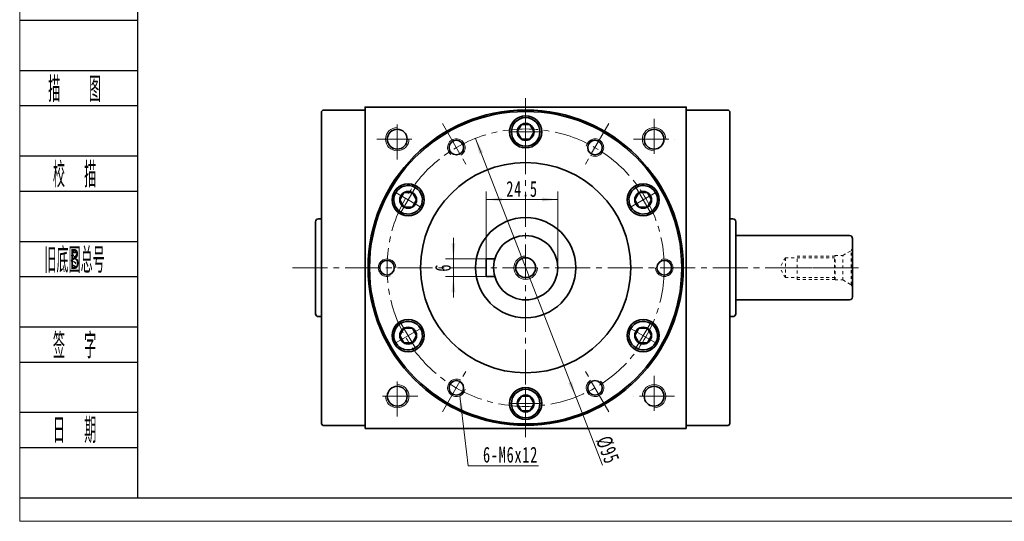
# Model space of a CAD drawing. Header units: millimetres. Extents: x 30 to 711, y 82 to 561.
# Tile 1 of 4: x 34 to 371, y 82 to 254. Entities that reach past the tile are written whole.
import ezdxf
from ezdxf.enums import TextEntityAlignment as Align

# ---------------------------------------------------------------- set-up
doc = ezdxf.new("R2010")
doc.units = ezdxf.units.MM
doc.set_wipeout_variables(frame=1)
doc.linetypes.add('点画线', pattern=[18, 12, -2, 2, -2])
doc.linetypes.add('虚线', pattern=[2, 1, -1])
doc.layers.get('0').update_dxf_attribs({"lineweight": 35})
doc.layers.add('2细线层', color=4, linetype='Continuous')
doc.layers.add('6文字层', color=3, linetype='Continuous')
for name, color, linetype, lineweight in [('中心线层', 1, '点画线', 18), ('图框_外框线', 7, 'Continuous', 18), ('尺寸线层', 3, 'Continuous', 18), ('粗实线层', 7, 'Continuous', 35)]:
    doc.layers.add(name, color=color, linetype=linetype, lineweight=lineweight)
doc.styles.add('PC_TEXTSTYLE', font='ISOCP.SHX', dxfattribs={"width": 0.707, "bigfont": 'GBCBIG.SHX'})
doc.styles.add('标准', font='txt', dxfattribs={"width": 0.667})
doc.dimstyles.new('a4-1-1', dxfattribs={"dimtxt": 3, "dimasz": 3, "dimexe": 1.5, "dimexo": 0, "dimgap": 0.5, "dimtad": 1, "dimdec": 3, "dimdsep": 46, "dimtxsty": '标准', "dimblk": '_CAXARROW', "dimcen": 0, "dimdle": 4, "dimazin": 2, "dimtfac": 0.707107, "dimtdec": 3, "dimtix": 1, "dimtmove": 2, "dimatfit": 3, "dimfxl": 0, "dimfrac": 2, "dimtolj": 1, "dimtzin": 0, "dimarcsym": 0})

# ---------------------------------------------------------------- blocks, each defined once
blk = doc.blocks.new('m8-11111_2')
at = {"layer": '中心线层', "linetype": '点画线', "lineweight": 18}
blk.add_line((27.67, 0), (-2.1, 0), dxfattribs=at)
at = {"layer": '粗实线层', "color": 6, "linetype": '虚线', "lineweight": 18}
for p, q in [((0, -6.6), (0, 6.6)), ((0, 6.6), (0.43, 5.86)), ((3.3, 4.2), (0.43, 5.86)), ((0.43, -5.86), (0.43, 5.86)), ((6, 4.2), (3.3, 4.2)), ((3.3, -4.2), (3.3, 4.2)), ((6.2, 4), (6, 4.2)), ((6, -4.2), (6, 4.2)), ((19, 4), (6.2, 4)), ((6.2, -4), (6.2, 4)), ((23, 3.4), (6.2, 3.4)), ((19, -4), (19, 4)), ((23, 3.4), (24.96, 0)), ((23, 3.4), (23, -3.4)), ((23, -3.4), (24.96, 0)), ((0, -6.6), (0.43, -5.86)), ((3.3, -4.2), (0.43, -5.86)), ((6, -4.2), (3.3, -4.2)), ((6.2, -4), (6, -4.2)), ((23, -3.4), (6.2, -3.4)), ((19, -4), (6.2, -4))]:
    blk.add_line(p, q, dxfattribs=at)
blk = doc.blocks.new('*X21')
at = {"layer": '中心线层', "linetype": '点画线', "lineweight": 18}
for p, q in [((0, -5.64), (0, 5.64)), ((-5.64, 0), (5.64, 0))]:
    blk.add_line(p, q, dxfattribs=at)
at = {"layer": '粗实线层'}
for p, q in [((-2.89, 0), (-1.44, 2.5)), ((-2.89, 0), (-1.44, -2.5)), ((-1.44, 2.5), (1.44, 2.5)), ((2.89, 0), (1.44, 2.5)), ((2.89, 0), (1.44, 2.5)), ((2.89, 0), (1.44, -2.5)), ((-1.44, -2.5), (1.44, -2.5))]:
    blk.add_line(p, q, dxfattribs=at)
blk.add_circle((0, 0), 2.89, dxfattribs=at)
for start, end in [(0, 180), (180, 360)]:
    blk.add_arc((0, 0), 4.89, start, end, dxfattribs=at)
blk = doc.blocks.new('*X36')
at = {"layer": '尺寸线层', "linetype": 'Continuous'}
for points in [[(182.46, 172.02), (183.13, 177.42), (181.78, 177.42)], [(182.46, 166.02), (183.13, 160.62), (181.78, 160.62)]]:
    blk.add_hatch(color=0, dxfattribs=at).paths.add_polyline_path(points, flags=0)
at = {"layer": '尺寸线层', "color": 0, "linetype": 'Continuous'}
for p, q in [((182.46, 179.22), (182.46, 158.82)), ((193.72, 172.02), (179.76, 172.02)), ((193.72, 166.02), (179.76, 166.02))]:
    blk.add_line(p, q, dxfattribs=at)
at = {"layer": '尺寸线层', "color": 0, "insert": (178.89, 169.02), "char_height": 5.4, "width": 10.8, "attachment_point": 5, "rotation": 90, "line_spacing_factor": 1.15057, "style": '标准'}
blk.add_mtext('\\T1.1;6', dxfattribs=at)
blk = doc.blocks.new('_CAXARROW')
blk.add_hatch(color=0).paths.add_polyline_path([(0, 0), (-1, 0.125), (-1, -0.125)], flags=0)
blk = doc.blocks.new('*X37')
at = {"layer": '尺寸线层', "linetype": 'Continuous'}
for points in [[(193.72, 192.39), (199.12, 193.06), (199.12, 191.71)], [(218.22, 192.39), (212.82, 193.06), (212.82, 191.71)]]:
    blk.add_hatch(color=0, dxfattribs=at).paths.add_polyline_path(points, flags=0)
at = {"layer": '尺寸线层', "color": 0, "linetype": 'Continuous'}
for p, q in [((193.72, 172.02), (193.72, 195.09)), ((193.72, 192.39), (218.22, 192.39)), ((218.22, 169.02), (218.22, 195.09))]:
    blk.add_line(p, q, dxfattribs=at)
at = {"layer": '尺寸线层', "color": 0, "insert": (205.97, 195.96), "char_height": 5.4, "width": 19.7184, "attachment_point": 5, "line_spacing_factor": 1.15057, "style": '标准'}
blk.add_mtext('\\T1.1;24.5', dxfattribs=at)
blk = doc.blocks.new('*X38')
at = {"layer": '尺寸线层', "linetype": 'Continuous'}
blk.add_hatch(color=0, dxfattribs=at).paths.add_polyline_path([(-5.25, 23.98), (-3.94, 18.7), (-5.28, 18.54)], flags=0)
at = {"layer": '尺寸线层', "color": 0, "linetype": 'Continuous'}
blk.add_line((-5.25, 23.98), (-2.38, 0), dxfattribs=at)
at = {"layer": '尺寸线层', "color": 0}
for p, q in [((-2.38, 0), (0, 0)), ((0, 0), (0, 0)), ((0, 0), (21.71, 0))]:
    blk.add_line(p, q, dxfattribs=at)
at = {"layer": '尺寸线层', "color": 0, "insert": (2.7, 1.08), "char_height": 5.4, "width": 36.127, "attachment_point": 7, "line_spacing_factor": 1.15057, "style": '标准'}
blk.add_mtext('\\T1.1;6-M6x12', dxfattribs=at)
blk = doc.blocks.new('*X41')
at = {"layer": '尺寸线层', "linetype": 'Continuous'}
for points in [[(190, 213.3), (191.33, 208.02), (192.59, 208.51)], [(224.43, 124.75), (221.84, 129.54), (223.1, 130.03)]]:
    blk.add_hatch(color=0, dxfattribs=at).paths.add_polyline_path(points, flags=0)
at = {"layer": '尺寸线层', "color": 0, "linetype": 'Continuous'}
blk.add_line((233.52, 101.36), (190, 213.3), dxfattribs=at)
at = {"layer": '尺寸线层', "color": 0, "insert": (235.31, 106.61), "char_height": 5.4, "width": 17.7403, "attachment_point": 5, "rotation": 291.2446, "line_spacing_factor": 1.15057, "style": '标准'}
blk.add_mtext('\\T1.1;%%C95', dxfattribs=at)

msp = doc.modelspace()

# ---------------------------------------------------------------- linework, layer by layer
at = {"layer": '2细线层'}
for p, q in [((33.8745, 253.7719), (74.1701, 253.7719)), ((33.8745, 236.5601), (74.1701, 236.5601)), ((33.8745, 224.5118), (74.1701, 224.5118)), ((33.8745, 207.3), (74.1701, 207.3)), ((33.8745, 195.2517), (74.1701, 195.2517)), ((33.8745, 178.0399), (74.1701, 178.0399)), ((33.8745, 165.9917), (74.1701, 165.9917)), ((33.8745, 148.7799), (74.1701, 148.7799)), ((33.8745, 136.7316), (74.1701, 136.7316)), ((33.8745, 119.5198), (74.1701, 119.5198)), ((33.8745, 107.4715), (74.1701, 107.4715)), ((33.8745, 90.2597), (74.1701, 90.2597))]:
    msp.add_line(p, q, dxfattribs=at)
at = {"layer": '中心线层'}
for p, q in [((207.2162, 111.0241), (207.2162, 227.0241)), ((163.2162, 206.0241), (163.2162, 220.0241)), ((251.2162, 220.0241), (251.2162, 206.0241)), ((178.7162, 218.3875), (187.1196, 203.8324)), ((235.7162, 218.3875), (227.3128, 203.8324)), ((156.2162, 213.0241), (170.2162, 213.0241)), ((244.2162, 213.0241), (258.2162, 213.0241)), ((127.3261, 169.0241), (321.3162, 169.0241)), ((163.2162, 118.0241), (163.2162, 132.0241)), ((178.7162, 119.6606), (187.1196, 134.2158)), ((235.7162, 119.6606), (227.3128, 134.2158)), ((251.2162, 132.0241), (251.2162, 118.0241)), ((170.2162, 125.0241), (156.2162, 125.0241)), ((258.2162, 125.0241), (244.2162, 125.0241))]:
    msp.add_line(p, q, dxfattribs=at)
at = {"layer": '粗实线层'}
for p, q in [((137.7162, 223.0241), (137.2162, 222.5241)), ((152.2162, 223.0241), (137.7162, 223.0241)), ((262.2162, 223.0241), (276.7162, 223.0241)), ((276.7162, 223.0241), (277.2162, 222.5241)), ((137.2162, 222.5241), (137.2162, 115.5241)), ((277.2162, 222.5241), (277.2162, 115.5241)), ((137.2162, 185.7741), (136.2162, 185.7741)), ((277.2162, 185.7741), (278.2162, 185.7741)), ((135.2162, 184.7741), (135.2162, 153.2741)), ((279.2162, 184.7741), (279.2162, 153.2741)), ((279.2162, 180.0241), (318.2162, 180.0241)), ((319.2162, 179.0241), (319.2162, 159.0241)), ((193.7162, 172.0241), (193.7162, 166.0241)), ((193.7162, 172.0241), (196.6332, 172.0241)), ((193.7162, 166.0241), (196.6332, 166.0241)), ((279.2162, 158.0241), (318.2162, 158.0241)), ((137.2162, 152.2741), (136.2162, 152.2741)), ((277.2162, 152.2741), (278.2162, 152.2741)), ((137.2162, 115.5241), (137.7162, 115.0241)), ((152.2162, 115.0241), (137.7162, 115.0241)), ((262.2162, 115.0241), (276.7162, 115.0241)), ((277.2162, 115.5241), (276.7162, 115.0241))]:
    msp.add_line(p, q, dxfattribs=at)
for points in [[(152.2162, 114.0241), (152.2162, 224.0241)], [(152.2162, 223.4241), (152.2162, 224.0241), (262.2162, 224.0241), (262.2162, 223.4241)], [(262.2162, 114.0241), (262.2162, 224.0241)], [(262.2162, 114.0241), (152.2162, 114.0241)]]:
    msp.add_lwpolyline(points, dxfattribs=at)
for centre, radius in [((207.2162, 169.0241), 54), ((207.2162, 169.0241), 53.5), ((207.2162, 215.5241), 5.5), ((163.2162, 213.0241), 3.4), ((251.2162, 213.0241), 3.4), ((183.4662, 210.1603), 2.5), ((230.9662, 210.1603), 2.5), ((207.2162, 169.0241), 36), ((166.946, 192.2741), 5.5), ((247.4864, 192.2741), 5.5), ((207.2162, 169.0241), 17.15), ((207.2162, 169.0241), 11), ((207.2162, 169.0241), 3.4), ((159.7162, 169.0241), 2.5), ((254.7162, 169.0241), 2.5), ((166.946, 145.7741), 5.5), ((247.4864, 145.7741), 5.5), ((163.2162, 125.0241), 3.4), ((183.4662, 127.8878), 2.5), ((230.9662, 127.8878), 2.5), ((251.2162, 125.0241), 3.4), ((207.2162, 122.5241), 5.5)]:
    msp.add_circle(centre, radius, dxfattribs=at)
at = {"layer": '粗实线层', "lineweight": 18}
for centre, radius, start, end in [((163.2162, 213.0241), 4, 90, 360), ((251.2162, 213.0241), 4, 360, 270), ((183.4662, 210.1603), 3, 300, 231.186415), ((230.9662, 210.1603), 3, 240, 171.186415), ((207.2162, 169.0241), 4, 90, 0), ((159.7162, 169.0241), 3, 0, 291.186415), ((254.7162, 169.0241), 3, 180, 111.186415), ((163.2162, 125.0241), 4, 180, 90), ((183.4662, 127.8878), 3, 60, 351.186415), ((230.9662, 127.8878), 3, 120, 51.186415), ((251.2162, 125.0241), 4, 270, 180)]:
    msp.add_arc(centre, radius, start, end, dxfattribs=at)
at = {"layer": '粗实线层'}
for centre, start, end in [((136.2162, 184.7741), 90, 180), ((278.2162, 184.7741), 0, 90), ((318.2162, 179.0241), 0, 90), ((318.2162, 159.0241), 270, 0), ((136.2162, 153.2741), 180, 270), ((278.2162, 153.2741), 270, 0)]:
    msp.add_arc(centre, 1, start, end, dxfattribs=at)

# ---------------------------------------------------------------- block references
at = {"layer": '粗实线层', "xscale": -0.9999999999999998}
msp.add_blockref('m8-11111_2', (319.2162, 169.0241), dxfattribs=at)

# ---------------------------------------------------------------- texts
at = {"layer": '6文字层', "color": 3, "style": 'PC_TEXTSTYLE'}
for s, width, p in [('描   图', 0.6667, (52.6554, 230.5359)), ('校  描', 0.667, (52.6554, 201.2759)), ('旧底图总号', 0.667, (52.6554, 172.0158)), ('签  字', 0.667, (52.6554, 142.7557)), ('日  期', 0.667, (52.6661, 113.6674))]:
    msp.add_text(s, height=8.6059, dxfattribs=dict(at, width=width)).set_placement(p, align=Align.MIDDLE)
at = {"layer": '6文字层', "width": 0.707}
msp.add_text('B', height=6.8847, dxfattribs=at).set_placement((52.6554, 172.0158), align=Align.MIDDLE)

# ---------------------------------------------------------------- dimensions: what is measured, and where the dimension line sits
at = {"layer": '尺寸线层'}
dim = msp.add_linear_dim(base=(218.2162, 192.3856), p1=(193.7162, 172.0241), p2=(218.2162, 169.0241), dimstyle='a4-1-1', override={"dimsah": 1, "dimtfill": 1, "dimtzin": 0}, dxfattribs=at)
dim.commit()
dim.dimension.update_dxf_attribs({"geometry": '*X37', "text_midpoint": (205.9662, 195.9554)})
dim = msp.add_linear_dim(base=(182.4569, 166.0241), p1=(193.7162, 172.0241), p2=(193.7162, 166.0241), angle=270, dimstyle='a4-1-1', override={"dimsah": 1, "dimtfill": 1, "dimtzin": 0}, dxfattribs=at)
dim.commit()
dim.dimension.update_dxf_attribs({"geometry": '*X36', "text_midpoint": (178.8871, 169.0241)})

# ---------------------------------------------------------------- next in the draw order: wipeouts: each hides what was drawn before it
for points in [[(212.1062, 215.5241), (212.1061, 215.5515), (212.1059, 215.579), (212.1055, 215.6065), (212.1049, 215.634), (212.1043, 215.6614), (212.1034, 215.6889), (212.1024, 215.7163), (212.1012, 215.7438), (212.0999, 215.7712), (212.0985, 215.7987), (212.0968, 215.8261), (212.0951, 215.8535), (212.0931, 215.8809), (212.0911, 215.9083), (212.0888, 215.9357), (212.0864, 215.9631), (212.0839, 215.9904), (212.0812, 216.0178), (212.0783, 216.0451), (212.0753, 216.0724), (212.0722, 216.0997), (212.0689, 216.127), (212.0654, 216.1543), (212.0618, 216.1815), (212.058, 216.2087), (212.0541, 216.2359), (212.05, 216.2631), (212.0458, 216.2902), (212.0414, 216.3174), (212.0369, 216.3445), (212.0369, 216.3445), (211.9933, 216.5688), (211.9392, 216.7909), (211.8749, 217.0102), (211.8004, 217.2262), (211.7158, 217.4385), (211.6215, 217.6467), (211.5175, 217.8502), (211.4041, 218.0486), (211.2816, 218.2416), (211.1501, 218.4285), (211.0101, 218.6092), (210.8618, 218.7831), (210.7056, 218.9499), (210.5417, 219.1092), (210.3706, 219.2606), (210.1925, 219.4039), (210.008, 219.5388), (209.8174, 219.6648), (209.6211, 219.7818), (209.4195, 219.8895), (209.2131, 219.9877), (209.0024, 220.0762), (208.7877, 220.1546), (208.5697, 220.223), (208.3486, 220.2811), (208.1251, 220.3288), (207.8996, 220.3661), (207.6726, 220.3927), (207.4447, 220.4087), (207.2162, 220.4141), (207.2162, 220.4141), (206.9877, 220.4087), (206.7597, 220.3927), (206.5327, 220.3661), (206.3072, 220.3288), (206.0837, 220.2811), (205.8627, 220.223), (205.6446, 220.1546), (205.43, 220.0762), (205.2192, 219.9877), (205.0129, 219.8895), (204.8113, 219.7818), (204.615, 219.6648), (204.4244, 219.5388), (204.2398, 219.4039), (204.0618, 219.2606), (203.8906, 219.1092), (203.7268, 218.9499), (203.5705, 218.7831), (203.4222, 218.6092), (203.2822, 218.4285), (203.1508, 218.2416), (203.0283, 218.0486), (202.9149, 217.8502), (202.8109, 217.6467), (202.7165, 217.4385), (202.632, 217.2262), (202.5575, 217.0102), (202.4931, 216.7909), (202.4391, 216.5688), (202.3955, 216.3445), (202.3955, 216.3445), (202.391, 216.3174), (202.3866, 216.2902), (202.3823, 216.2631), (202.3783, 216.2359), (202.3743, 216.2087), (202.3706, 216.1815), (202.367, 216.1543), (202.3635, 216.127), (202.3602, 216.0997), (202.357, 216.0724), (202.354, 216.0451), (202.3512, 216.0178), (202.3485, 215.9904), (202.3459, 215.9631), (202.3435, 215.9357), (202.3413, 215.9083), (202.3392, 215.8809), (202.3373, 215.8535), (202.3355, 215.8261), (202.3339, 215.7987), (202.3324, 215.7712), (202.3311, 215.7438), (202.33, 215.7163), (202.329, 215.6889), (202.3281, 215.6614), (202.3274, 215.634), (202.3269, 215.6065), (202.3265, 215.579), (202.3263, 215.5515), (202.3262, 215.5241), (202.3262, 215.5241), (202.3329, 215.2681), (202.353, 215.0129), (202.3864, 214.7591), (202.433, 214.5074), (202.4928, 214.2584), (202.5655, 214.013), (202.651, 213.7716), (202.7489, 213.5351), (202.8592, 213.304), (202.9813, 213.0791), (203.1151, 212.8608), (203.2601, 212.6498), (203.4159, 212.4467), (203.5822, 212.252), (203.7584, 212.0663), (203.9441, 211.8901), (204.1388, 211.7238), (204.3419, 211.568), (204.5529, 211.423), (204.7712, 211.2892), (204.9962, 211.167), (205.2272, 211.0568), (205.4638, 210.9588), (205.7051, 210.8734), (205.9506, 210.8007), (206.1995, 210.7409), (206.4512, 210.6943), (206.705, 210.6608), (206.9603, 210.6408), (207.2162, 210.6341), (207.2162, 210.6341), (207.4721, 210.6408), (207.7273, 210.6608), (207.9811, 210.6943), (208.2329, 210.7409), (208.4818, 210.8007), (208.7273, 210.8734), (208.9686, 210.9588), (209.2051, 211.0568), (209.4362, 211.167), (209.6612, 211.2892), (209.8795, 211.423), (210.0904, 211.568), (210.2936, 211.7238), (210.4882, 211.8901), (210.6739, 212.0663), (210.8502, 212.252), (211.0164, 212.4467), (211.1723, 212.6498), (211.3173, 212.8608), (211.451, 213.0791), (211.5732, 213.304), (211.6834, 213.5351), (211.7814, 213.7716), (211.8668, 214.013), (211.9396, 214.2584), (211.9993, 214.5074), (212.046, 214.7591), (212.0794, 215.0129), (212.0995, 215.2681)], [(169.391, 196.5089), (169.3672, 196.5226), (169.3433, 196.5361), (169.3193, 196.5495), (169.2952, 196.5628), (169.2711, 196.5759), (169.2469, 196.5889), (169.2226, 196.6018), (169.1982, 196.6145), (169.1738, 196.6271), (169.1493, 196.6395), (169.1247, 196.6519), (169.1001, 196.664), (169.0754, 196.6761), (169.0506, 196.688), (169.0258, 196.6997), (169.0009, 196.7113), (168.9759, 196.7228), (168.9509, 196.7341), (168.9258, 196.7453), (168.9007, 196.7564), (168.8755, 196.7673), (168.8502, 196.7781), (168.8248, 196.7887), (168.7994, 196.7992), (168.774, 196.8095), (168.7485, 196.8197), (168.7229, 196.8298), (168.6973, 196.8397), (168.6716, 196.8495), (168.6459, 196.8591), (168.6459, 196.8591), (168.4298, 196.9335), (168.2104, 196.9978), (167.9883, 197.0517), (167.764, 197.0952), (167.5378, 197.1281), (167.3104, 197.1505), (167.0821, 197.1622), (166.8536, 197.1632), (166.6253, 197.1535), (166.3976, 197.1332), (166.1712, 197.1023), (165.9464, 197.0608), (165.7239, 197.0089), (165.504, 196.9466), (165.2872, 196.8741), (165.0741, 196.7916), (164.8651, 196.6992), (164.6606, 196.5971), (164.4611, 196.4856), (164.267, 196.3649), (164.0788, 196.2353), (163.8969, 196.097), (163.7216, 195.9504), (163.5533, 195.7957), (163.3925, 195.6333), (163.2394, 195.4636), (163.0944, 195.2869), (162.9579, 195.1037), (162.83, 194.9143), (162.7111, 194.7191), (162.7111, 194.7191), (162.6015, 194.5185), (162.5014, 194.3131), (162.411, 194.1032), (162.3305, 193.8893), (162.26, 193.6719), (162.1998, 193.4514), (162.15, 193.2283), (162.1107, 193.0032), (162.0819, 192.7765), (162.0637, 192.5487), (162.0562, 192.3203), (162.0594, 192.0917), (162.0733, 191.8636), (162.0978, 191.6364), (162.1328, 191.4106), (162.1784, 191.1866), (162.2345, 190.965), (162.3008, 190.7463), (162.3772, 190.531), (162.4637, 190.3194), (162.5599, 190.1121), (162.6657, 189.9095), (162.7808, 189.7121), (162.9051, 189.5203), (163.0382, 189.3345), (163.1798, 189.1551), (163.3296, 188.9825), (163.4874, 188.8172), (163.6527, 188.6593), (163.8252, 188.5094), (163.8252, 188.5094), (163.8464, 188.4919), (163.8677, 188.4746), (163.8891, 188.4573), (163.9106, 188.4402), (163.9322, 188.4232), (163.9538, 188.4064), (163.9756, 188.3896), (163.9975, 188.373), (164.0195, 188.3565), (164.0415, 188.3401), (164.0637, 188.3238), (164.0859, 188.3077), (164.1082, 188.2917), (164.1307, 188.2758), (164.1532, 188.2601), (164.1758, 188.2444), (164.1985, 188.2289), (164.2212, 188.2135), (164.2441, 188.1983), (164.267, 188.1832), (164.2901, 188.1682), (164.3132, 188.1533), (164.3364, 188.1386), (164.3596, 188.124), (164.383, 188.1095), (164.4064, 188.0952), (164.43, 188.081), (164.4536, 188.0669), (164.4772, 188.053), (164.501, 188.0392), (164.501, 188.0392), (164.726, 187.917), (164.9571, 187.8068), (165.1936, 187.7088), (165.4349, 187.6234), (165.6804, 187.5507), (165.9293, 187.4909), (166.181, 187.4443), (166.4349, 187.4108), (166.6901, 187.3908), (166.946, 187.3841), (167.2019, 187.3908), (167.4571, 187.4108), (167.711, 187.4443), (167.9627, 187.4909), (168.2116, 187.5507), (168.4571, 187.6234), (168.6984, 187.7088), (168.9349, 187.8068), (169.166, 187.917), (169.391, 188.0392), (169.6093, 188.173), (169.8203, 188.318), (170.0234, 188.4738), (170.218, 188.6401), (170.4038, 188.8163), (170.58, 189.002), (170.7462, 189.1967), (170.9021, 189.3998), (171.0471, 189.6108), (171.1809, 189.8291), (171.1809, 189.8291), (171.303, 190.054), (171.4132, 190.2851), (171.5112, 190.5216), (171.5967, 190.763), (171.6694, 191.0084), (171.7291, 191.2574), (171.7758, 191.5091), (171.8092, 191.7629), (171.8293, 192.0181), (171.836, 192.2741), (171.8293, 192.53), (171.8092, 192.7852), (171.7758, 193.039), (171.7291, 193.2907), (171.6694, 193.5397), (171.5967, 193.7851), (171.5112, 194.0265), (171.4132, 194.263), (171.303, 194.4941), (171.1809, 194.7191), (171.0471, 194.9373), (170.9021, 195.1483), (170.7462, 195.3514), (170.58, 195.5461), (170.4038, 195.7318), (170.218, 195.908), (170.0234, 196.0743), (169.8203, 196.2301), (169.6093, 196.3752)], [(249.9314, 188.0392), (249.9551, 188.053), (249.9788, 188.0669), (250.0024, 188.081), (250.0259, 188.0952), (250.0494, 188.1095), (250.0727, 188.124), (250.096, 188.1386), (250.1192, 188.1533), (250.1423, 188.1682), (250.1653, 188.1832), (250.1883, 188.1983), (250.2111, 188.2135), (250.2339, 188.2289), (250.2566, 188.2444), (250.2792, 188.2601), (250.3017, 188.2758), (250.3241, 188.2917), (250.3465, 188.3077), (250.3687, 188.3238), (250.3908, 188.3401), (250.4129, 188.3565), (250.4349, 188.373), (250.4567, 188.3896), (250.4785, 188.4064), (250.5002, 188.4232), (250.5218, 188.4402), (250.5433, 188.4573), (250.5647, 188.4746), (250.586, 188.4919), (250.6072, 188.5094), (250.6072, 188.5094), (250.7797, 188.6593), (250.945, 188.8172), (251.1027, 188.9825), (251.2526, 189.1551), (251.3942, 189.3345), (251.5273, 189.5203), (251.6515, 189.7121), (251.7667, 189.9095), (251.8725, 190.1121), (251.9687, 190.3194), (252.0551, 190.531), (252.1316, 190.7463), (252.1979, 190.965), (252.2539, 191.1866), (252.2995, 191.4106), (252.3346, 191.6364), (252.3591, 191.8636), (252.373, 192.0917), (252.3761, 192.3203), (252.3686, 192.5487), (252.3505, 192.7765), (252.3217, 193.0032), (252.2823, 193.2283), (252.2325, 193.4514), (252.1723, 193.6719), (252.1019, 193.8893), (252.0214, 194.1032), (251.931, 194.3131), (251.8308, 194.5185), (251.7212, 194.7191), (251.7212, 194.7191), (251.6024, 194.9143), (251.4745, 195.1037), (251.3379, 195.2869), (251.193, 195.4636), (251.0399, 195.6333), (250.879, 195.7957), (250.7108, 195.9504), (250.5355, 196.097), (250.3535, 196.2353), (250.1653, 196.3649), (249.9713, 196.4856), (249.7718, 196.5971), (249.5673, 196.6992), (249.3582, 196.7916), (249.1451, 196.8741), (248.9284, 196.9466), (248.7085, 197.0089), (248.4859, 197.0608), (248.2612, 197.1023), (248.0347, 197.1332), (247.8071, 197.1535), (247.5788, 197.1632), (247.3502, 197.1622), (247.122, 197.1505), (246.8945, 197.1281), (246.6684, 197.0952), (246.444, 197.0517), (246.2219, 196.9978), (246.0026, 196.9335), (245.7865, 196.8591), (245.7865, 196.8591), (245.7608, 196.8495), (245.7351, 196.8397), (245.7095, 196.8298), (245.6839, 196.8197), (245.6584, 196.8095), (245.6329, 196.7992), (245.6075, 196.7887), (245.5822, 196.7781), (245.5569, 196.7673), (245.5317, 196.7564), (245.5065, 196.7453), (245.4814, 196.7341), (245.4564, 196.7228), (245.4314, 196.7113), (245.4065, 196.6997), (245.3817, 196.688), (245.3569, 196.6761), (245.3322, 196.664), (245.3076, 196.6519), (245.283, 196.6395), (245.2586, 196.6271), (245.2341, 196.6145), (245.2098, 196.6018), (245.1855, 196.5889), (245.1613, 196.5759), (245.1372, 196.5628), (245.1131, 196.5495), (245.0891, 196.5361), (245.0652, 196.5226), (245.0414, 196.5089), (245.0414, 196.5089), (244.8231, 196.3752), (244.6121, 196.2301), (244.409, 196.0743), (244.2143, 195.908), (244.0286, 195.7318), (243.8524, 195.5461), (243.6861, 195.3514), (243.5303, 195.1483), (243.3853, 194.9373), (243.2515, 194.7191), (243.1293, 194.4941), (243.0191, 194.263), (242.9212, 194.0265), (242.8357, 193.7851), (242.763, 193.5397), (242.7032, 193.2907), (242.6566, 193.039), (242.6231, 192.7852), (242.6031, 192.53), (242.5964, 192.2741), (242.6031, 192.0181), (242.6231, 191.7629), (242.6566, 191.5091), (242.7032, 191.2574), (242.763, 191.0084), (242.8357, 190.763), (242.9212, 190.5216), (243.0191, 190.2851), (243.1293, 190.054), (243.2515, 189.8291), (243.2515, 189.8291), (243.3853, 189.6108), (243.5303, 189.3998), (243.6861, 189.1967), (243.8524, 189.002), (244.0286, 188.8163), (244.2143, 188.6401), (244.409, 188.4738), (244.6121, 188.318), (244.8231, 188.173), (245.0414, 188.0392), (245.2663, 187.917), (245.4974, 187.8068), (245.7339, 187.7088), (245.9753, 187.6234), (246.2207, 187.5507), (246.4697, 187.4909), (246.7214, 187.4443), (246.9752, 187.4108), (247.2304, 187.3908), (247.4864, 187.3841), (247.7423, 187.3908), (247.9975, 187.4108), (248.2513, 187.4443), (248.503, 187.4909), (248.752, 187.5507), (248.9975, 187.6234), (249.2388, 187.7088), (249.4753, 187.8068), (249.7064, 187.917)], [(164.501, 150.0089), (164.4772, 149.9951), (164.4536, 149.9812), (164.43, 149.9671), (164.4064, 149.9529), (164.383, 149.9386), (164.3596, 149.9241), (164.3364, 149.9095), (164.3132, 149.8948), (164.2901, 149.8799), (164.267, 149.8649), (164.2441, 149.8498), (164.2212, 149.8346), (164.1985, 149.8192), (164.1758, 149.8037), (164.1532, 149.7881), (164.1307, 149.7723), (164.1082, 149.7564), (164.0859, 149.7404), (164.0637, 149.7243), (164.0415, 149.708), (164.0195, 149.6916), (163.9975, 149.6751), (163.9756, 149.6585), (163.9538, 149.6418), (163.9322, 149.6249), (163.9106, 149.6079), (163.8891, 149.5908), (163.8677, 149.5735), (163.8464, 149.5562), (163.8252, 149.5387), (163.8252, 149.5387), (163.6527, 149.3888), (163.4874, 149.2309), (163.3296, 149.0656), (163.1798, 148.893), (163.0382, 148.7136), (162.9051, 148.5278), (162.7808, 148.336), (162.6657, 148.1386), (162.5599, 147.936), (162.4637, 147.7287), (162.3772, 147.5172), (162.3008, 147.3018), (162.2345, 147.0831), (162.1784, 146.8615), (162.1328, 146.6376), (162.0978, 146.4117), (162.0733, 146.1845), (162.0594, 145.9564), (162.0562, 145.7279), (162.0637, 145.4994), (162.0819, 145.2716), (162.1107, 145.0449), (162.15, 144.8198), (162.1998, 144.5967), (162.26, 144.3762), (162.3305, 144.1588), (162.411, 143.9449), (162.5014, 143.735), (162.6015, 143.5296), (162.7111, 143.3291), (162.7111, 143.3291), (162.83, 143.1339), (162.9579, 142.9444), (163.0944, 142.7612), (163.2394, 142.5845), (163.3925, 142.4148), (163.5533, 142.2524), (163.7216, 142.0978), (163.8969, 141.9511), (164.0788, 141.8128), (164.267, 141.6832), (164.4611, 141.5625), (164.6606, 141.451), (164.8651, 141.3489), (165.0741, 141.2565), (165.2872, 141.174), (165.504, 141.1015), (165.7239, 141.0392), (165.9464, 140.9873), (166.1712, 140.9458), (166.3976, 140.9149), (166.6253, 140.8946), (166.8536, 140.8849), (167.0821, 140.886), (167.3104, 140.8977), (167.5378, 140.92), (167.764, 140.953), (167.9883, 140.9964), (168.2104, 141.0504), (168.4298, 141.1146), (168.6459, 141.189), (168.6459, 141.189), (168.6716, 141.1986), (168.6973, 141.2084), (168.7229, 141.2183), (168.7485, 141.2284), (168.774, 141.2386), (168.7994, 141.2489), (168.8248, 141.2594), (168.8502, 141.27), (168.8755, 141.2808), (168.9007, 141.2917), (168.9258, 141.3028), (168.9509, 141.314), (168.9759, 141.3253), (169.0009, 141.3368), (169.0258, 141.3484), (169.0506, 141.3602), (169.0754, 141.372), (169.1001, 141.3841), (169.1247, 141.3963), (169.1493, 141.4086), (169.1738, 141.421), (169.1982, 141.4336), (169.2226, 141.4463), (169.2469, 141.4592), (169.2711, 141.4722), (169.2952, 141.4853), (169.3193, 141.4986), (169.3433, 141.512), (169.3672, 141.5255), (169.391, 141.5392), (169.391, 141.5392), (169.6093, 141.673), (169.8203, 141.818), (170.0234, 141.9738), (170.218, 142.1401), (170.4038, 142.3163), (170.58, 142.502), (170.7462, 142.6967), (170.9021, 142.8998), (171.0471, 143.1108), (171.1809, 143.3291), (171.303, 143.554), (171.4132, 143.7851), (171.5112, 144.0216), (171.5967, 144.263), (171.6694, 144.5084), (171.7291, 144.7574), (171.7758, 145.0091), (171.8092, 145.2629), (171.8293, 145.5181), (171.836, 145.7741), (171.8293, 146.03), (171.8092, 146.2852), (171.7758, 146.539), (171.7291, 146.7907), (171.6694, 147.0397), (171.5967, 147.2851), (171.5112, 147.5265), (171.4132, 147.763), (171.303, 147.9941), (171.1809, 148.2191), (171.1809, 148.2191), (171.0471, 148.4373), (170.9021, 148.6483), (170.7462, 148.8514), (170.58, 149.0461), (170.4038, 149.2318), (170.218, 149.408), (170.0234, 149.5743), (169.8203, 149.7301), (169.6093, 149.8752), (169.391, 150.0089), (169.166, 150.1311), (168.9349, 150.2413), (168.6984, 150.3393), (168.4571, 150.4247), (168.2116, 150.4974), (167.9627, 150.5572), (167.711, 150.6039), (167.4571, 150.6373), (167.2019, 150.6574), (166.946, 150.6641), (166.6901, 150.6574), (166.4349, 150.6373), (166.181, 150.6039), (165.9293, 150.5572), (165.6804, 150.4974), (165.4349, 150.4247), (165.1936, 150.3393), (164.9571, 150.2413), (164.726, 150.1311)], [(245.0414, 141.5392), (245.0652, 141.5255), (245.0891, 141.512), (245.1131, 141.4986), (245.1372, 141.4853), (245.1613, 141.4722), (245.1855, 141.4592), (245.2098, 141.4463), (245.2341, 141.4336), (245.2586, 141.421), (245.283, 141.4086), (245.3076, 141.3963), (245.3322, 141.3841), (245.3569, 141.372), (245.3817, 141.3602), (245.4065, 141.3484), (245.4314, 141.3368), (245.4564, 141.3253), (245.4814, 141.314), (245.5065, 141.3028), (245.5317, 141.2917), (245.5569, 141.2808), (245.5822, 141.27), (245.6075, 141.2594), (245.6329, 141.2489), (245.6584, 141.2386), (245.6839, 141.2284), (245.7095, 141.2183), (245.7351, 141.2084), (245.7608, 141.1986), (245.7865, 141.189), (245.7865, 141.189), (246.0026, 141.1146), (246.2219, 141.0504), (246.444, 140.9964), (246.6684, 140.953), (246.8945, 140.92), (247.122, 140.8977), (247.3502, 140.886), (247.5788, 140.8849), (247.8071, 140.8946), (248.0347, 140.9149), (248.2612, 140.9458), (248.4859, 140.9873), (248.7085, 141.0392), (248.9284, 141.1015), (249.1451, 141.174), (249.3582, 141.2565), (249.5673, 141.3489), (249.7718, 141.451), (249.9713, 141.5625), (250.1653, 141.6832), (250.3535, 141.8128), (250.5355, 141.9511), (250.7108, 142.0978), (250.879, 142.2524), (251.0399, 142.4148), (251.193, 142.5845), (251.3379, 142.7612), (251.4745, 142.9444), (251.6024, 143.1339), (251.7212, 143.3291), (251.7212, 143.3291), (251.8308, 143.5296), (251.931, 143.735), (252.0214, 143.9449), (252.1019, 144.1588), (252.1723, 144.3762), (252.2325, 144.5967), (252.2823, 144.8198), (252.3217, 145.0449), (252.3505, 145.2716), (252.3686, 145.4994), (252.3761, 145.7279), (252.373, 145.9564), (252.3591, 146.1845), (252.3346, 146.4117), (252.2995, 146.6376), (252.2539, 146.8615), (252.1979, 147.0831), (252.1316, 147.3018), (252.0551, 147.5172), (251.9687, 147.7287), (251.8725, 147.936), (251.7667, 148.1386), (251.6515, 148.336), (251.5273, 148.5278), (251.3942, 148.7136), (251.2526, 148.893), (251.1027, 149.0656), (250.945, 149.2309), (250.7797, 149.3888), (250.6072, 149.5387), (250.6072, 149.5387), (250.586, 149.5562), (250.5647, 149.5735), (250.5433, 149.5908), (250.5218, 149.6079), (250.5002, 149.6249), (250.4785, 149.6418), (250.4567, 149.6585), (250.4349, 149.6751), (250.4129, 149.6916), (250.3908, 149.708), (250.3687, 149.7243), (250.3465, 149.7404), (250.3241, 149.7564), (250.3017, 149.7723), (250.2792, 149.7881), (250.2566, 149.8037), (250.2339, 149.8192), (250.2111, 149.8346), (250.1883, 149.8498), (250.1653, 149.8649), (250.1423, 149.8799), (250.1192, 149.8948), (250.096, 149.9095), (250.0727, 149.9241), (250.0494, 149.9386), (250.0259, 149.9529), (250.0024, 149.9671), (249.9788, 149.9812), (249.9551, 149.9951), (249.9314, 150.0089), (249.9314, 150.0089), (249.7064, 150.1311), (249.4753, 150.2413), (249.2388, 150.3393), (248.9975, 150.4247), (248.752, 150.4974), (248.503, 150.5572), (248.2513, 150.6039), (247.9975, 150.6373), (247.7423, 150.6574), (247.4864, 150.6641), (247.2304, 150.6574), (246.9752, 150.6373), (246.7214, 150.6039), (246.4697, 150.5572), (246.2207, 150.4974), (245.9753, 150.4247), (245.7339, 150.3393), (245.4974, 150.2413), (245.2663, 150.1311), (245.0414, 150.0089), (244.8231, 149.8752), (244.6121, 149.7301), (244.409, 149.5743), (244.2143, 149.408), (244.0286, 149.2318), (243.8524, 149.0461), (243.6861, 148.8514), (243.5303, 148.6483), (243.3853, 148.4373), (243.2515, 148.2191), (243.2515, 148.2191), (243.1293, 147.9941), (243.0191, 147.763), (242.9212, 147.5265), (242.8357, 147.2851), (242.763, 147.0397), (242.7032, 146.7907), (242.6566, 146.539), (242.6231, 146.2852), (242.6031, 146.03), (242.5964, 145.7741), (242.6031, 145.5181), (242.6231, 145.2629), (242.6566, 145.0091), (242.7032, 144.7574), (242.763, 144.5084), (242.8357, 144.263), (242.9212, 144.0216), (243.0191, 143.7851), (243.1293, 143.554), (243.2515, 143.3291), (243.3853, 143.1108), (243.5303, 142.8998), (243.6861, 142.6967), (243.8524, 142.502), (244.0286, 142.3163), (244.2143, 142.1401), (244.409, 141.9738), (244.6121, 141.818), (244.8231, 141.673)], [(202.3262, 122.5241), (202.3263, 122.4966), (202.3265, 122.4691), (202.3269, 122.4416), (202.3274, 122.4142), (202.3281, 122.3867), (202.329, 122.3592), (202.33, 122.3318), (202.3311, 122.3043), (202.3324, 122.2769), (202.3339, 122.2494), (202.3355, 122.222), (202.3373, 122.1946), (202.3392, 122.1672), (202.3413, 122.1398), (202.3435, 122.1124), (202.3459, 122.085), (202.3485, 122.0577), (202.3512, 122.0303), (202.354, 122.003), (202.357, 121.9757), (202.3602, 121.9484), (202.3635, 121.9211), (202.367, 121.8939), (202.3706, 121.8666), (202.3743, 121.8394), (202.3783, 121.8122), (202.3823, 121.785), (202.3866, 121.7579), (202.391, 121.7308), (202.3955, 121.7037), (202.3955, 121.7037), (202.4391, 121.4793), (202.4931, 121.2572), (202.5575, 121.038), (202.632, 120.8219), (202.7165, 120.6096), (202.8109, 120.4014), (202.9149, 120.1979), (203.0283, 119.9995), (203.1508, 119.8066), (203.2822, 119.6196), (203.4222, 119.4389), (203.5705, 119.265), (203.7268, 119.0983), (203.8906, 118.939), (204.0618, 118.7875), (204.2398, 118.6442), (204.4244, 118.5094), (204.615, 118.3833), (204.8113, 118.2663), (205.0129, 118.1586), (205.2192, 118.0604), (205.43, 117.972), (205.6446, 117.8935), (205.8627, 117.8251), (206.0837, 117.767), (206.3072, 117.7193), (206.5327, 117.6821), (206.7597, 117.6554), (206.9877, 117.6394), (207.2162, 117.6341), (207.2162, 117.6341), (207.4447, 117.6394), (207.6726, 117.6554), (207.8996, 117.6821), (208.1251, 117.7193), (208.3486, 117.767), (208.5697, 117.8251), (208.7877, 117.8935), (209.0024, 117.972), (209.2131, 118.0604), (209.4195, 118.1586), (209.6211, 118.2663), (209.8174, 118.3833), (210.008, 118.5094), (210.1925, 118.6442), (210.3706, 118.7875), (210.5417, 118.939), (210.7056, 119.0983), (210.8618, 119.265), (211.0101, 119.4389), (211.1501, 119.6196), (211.2816, 119.8066), (211.4041, 119.9995), (211.5175, 120.1979), (211.6215, 120.4014), (211.7158, 120.6096), (211.8004, 120.8219), (211.8749, 121.038), (211.9392, 121.2572), (211.9933, 121.4793), (212.0369, 121.7037), (212.0369, 121.7037), (212.0414, 121.7308), (212.0458, 121.7579), (212.05, 121.785), (212.0541, 121.8122), (212.058, 121.8394), (212.0618, 121.8666), (212.0654, 121.8939), (212.0689, 121.9211), (212.0722, 121.9484), (212.0753, 121.9757), (212.0783, 122.003), (212.0812, 122.0303), (212.0839, 122.0577), (212.0864, 122.085), (212.0888, 122.1124), (212.0911, 122.1398), (212.0931, 122.1672), (212.0951, 122.1946), (212.0968, 122.222), (212.0985, 122.2494), (212.0999, 122.2769), (212.1012, 122.3043), (212.1024, 122.3318), (212.1034, 122.3592), (212.1043, 122.3867), (212.1049, 122.4142), (212.1055, 122.4416), (212.1059, 122.4691), (212.1061, 122.4966), (212.1062, 122.5241), (212.1062, 122.5241), (212.0995, 122.78), (212.0794, 123.0352), (212.046, 123.289), (211.9993, 123.5407), (211.9396, 123.7897), (211.8668, 124.0351), (211.7814, 124.2765), (211.6834, 124.513), (211.5732, 124.7441), (211.451, 124.9691), (211.3173, 125.1873), (211.1723, 125.3983), (211.0164, 125.6014), (210.8502, 125.7961), (210.6739, 125.9818), (210.4882, 126.158), (210.2936, 126.3243), (210.0904, 126.4801), (209.8795, 126.6252), (209.6612, 126.7589), (209.4362, 126.8811), (209.2051, 126.9913), (208.9686, 127.0893), (208.7273, 127.1747), (208.4818, 127.2474), (208.2329, 127.3072), (207.9811, 127.3539), (207.7273, 127.3873), (207.4721, 127.4074), (207.2162, 127.4141), (207.2162, 127.4141), (206.9603, 127.4074), (206.705, 127.3873), (206.4512, 127.3539), (206.1995, 127.3072), (205.9506, 127.2474), (205.7051, 127.1747), (205.4638, 127.0893), (205.2272, 126.9913), (204.9962, 126.8811), (204.7712, 126.7589), (204.5529, 126.6252), (204.3419, 126.4801), (204.1388, 126.3243), (203.9441, 126.158), (203.7584, 125.9818), (203.5822, 125.7961), (203.4159, 125.6014), (203.2601, 125.3983), (203.1151, 125.1873), (202.9813, 124.9691), (202.8592, 124.7441), (202.7489, 124.513), (202.651, 124.2765), (202.5655, 124.0351), (202.4928, 123.7897), (202.433, 123.5407), (202.3864, 123.289), (202.353, 123.0352), (202.3329, 122.78)]]:
    msp.add_wipeout(points).dxf.layer = '粗实线层'

# ---------------------------------------------------------------- next in the draw order: linework, layer by layer
at = {"layer": '中心线层'}
msp.add_circle((207.2162, 169.0241), 47.5, dxfattribs=at)
at = {"layer": '图框_外框线', "color": 3}
msp.add_lwpolyline([(33.8476, 82.1952), (711.2664, 82.1952), (711.2664, 561.2271), (33.8476, 561.2271)], close=True, dxfattribs=at)
at = {"layer": '图框_外框线', "color": 3, "lineweight": 25}
msp.add_lwpolyline([(74.1701, 90.2597), (703.2019, 90.2597), (703.2019, 553.1626), (74.1701, 553.1626)], close=True, dxfattribs=at)

# ---------------------------------------------------------------- next in the draw order: block references
at = {"layer": '尺寸线层'}
msp.add_blockref('*X38', (189.8966, 101.1479), dxfattribs=at)
at = {"layer": '粗实线层'}
msp.add_blockref('*X21', (207.2162, 215.5241), dxfattribs=at)
for p, rotation in [((166.946, 192.2741), 59.99999999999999), ((247.4864, 192.2741), 299.9999999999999), ((166.946, 145.7741), 120), ((247.4864, 145.7741), 240), ((207.2162, 122.5241), 180)]:
    msp.add_blockref('*X21', p, dxfattribs=dict(at, rotation=rotation))

# ---------------------------------------------------------------- next in the draw order: dimensions: what is measured, and where the dimension line sits
at = {"layer": '尺寸线层'}
dim = msp.add_diameter_dim_2p(p1=(190.0045, 213.296), p2=(224.4279, 124.7521), dimstyle='a4-1-1', override={"dimpost": '%%C<>', "dimsah": 1, "dimtfill": 1, "dimtzin": 0}, dxfattribs=at)
dim.commit()
dim.dimension.update_dxf_attribs({"geometry": '*X41', "text_midpoint": (231.9826, 105.3197), "dimtype": 163})

doc.saveas('drawing.dxf')
